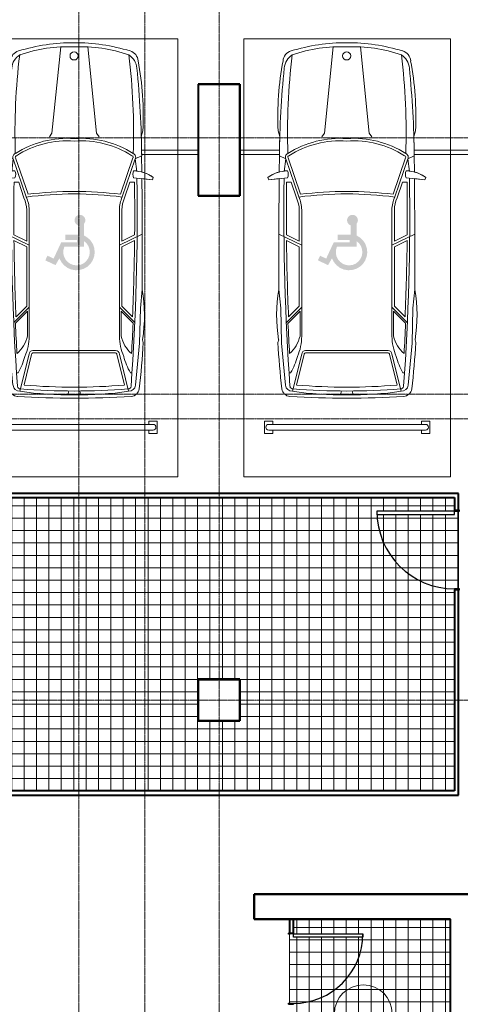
# Model space of a CAD drawing. Header units: millimetres. Extents: x 5617 to 131373, y -9330 to 158328.
# Tile 50 of 83: x 68646 to 73982, y 22619 to 34530. Entities that reach past the tile are written whole.
import ezdxf

# ---------------------------------------------------------------- set-up
doc = ezdxf.new("R2010")
doc.units = ezdxf.units.MM
doc.linetypes.add('ADSK_Линия сетки', pattern=[25, 20, -2.5, 0, -2.5])
doc.linetypes.add('Линия сетки', pattern=[25, 20, -2.5, 0, -2.5])
for name, color, linetype, lineweight in [('Двери', 7, 'Continuous', 18), ('Каркас_Импост', 7, 'Continuous', 30), ('Марки помещений', 7, 'Continuous', 20), ('Монтажный зазор', 7, 'Continuous', 30), ('Оси', 7, 'Continuous', 9), ('Панель', 7, 'Continuous', 30), ('Парковка', 7, 'Continuous', 18), ('Перекрытия', 7, 'Continuous', 18), ('Потолки', 7, 'Continuous', 18), ('Стены разрез', 7, 'Continuous', 40), ('Штриховка поверхностей', 7, 'Continuous', 18), ('Элементы узлов', 7, 'Continuous', 18)]:
    doc.layers.add(name, color=color, linetype=linetype, lineweight=lineweight)
pattern_1 = [(0, (0, 0), (0, 150), []), (90, (0, 0), (-150, 9e-15), [])]

# ---------------------------------------------------------------- blocks, each defined once
blk = doc.blocks.new('101_Дверь_Однопольная - _ПЧ_800х2000_ПХА_Пр-4596093-МКСС_LB01_-7_650__Кабельные конструкции_Лотки_4')
at = {"layer": 'Каркас_Импост', "color": 253, "true_color": 0xaaaaaa}
for p, q in [((-430, 25), (-420, 25)), ((-430, -35), (-430, 25)), ((-420, 25), (-420, -15)), ((420, 25), (430, 25)), ((420, -15), (420, 25)), ((430, 25), (430, -35)), ((-419, -35), (-430, -35)), ((-420, -15), (-419, -15)), ((-419, -15), (-419, -35)), ((419, -15), (420, -15)), ((419, -35), (419, -15)), ((430, -35), (419, -35))]:
    blk.add_line(p, q, dxfattribs=at)
at = {"layer": 'Монтажный зазор', "color": 253, "true_color": 0xaaaaaa}
for p, q in [((-431, 25), (-430, 25)), ((-431, -35), (-431, 25)), ((-430, 25), (-430, -35)), ((430, -35), (430, 25)), ((430, 25), (431, 25)), ((431, 25), (431, -35)), ((-430, -35), (-431, -35)), ((431, -35), (430, -35))]:
    blk.add_line(p, q, dxfattribs=at)
at = {"layer": 'Панель', "color": 253, "true_color": 0xaaaaaa}
for p, q in [((-420, 865), (-380, 865)), ((-420, 25), (-420, 865)), ((-380, 865), (-380, 25)), ((-380, 25), (-420, 25))]:
    blk.add_line(p, q, dxfattribs=at)
blk.add_arc((-420, 25), 840, 0, 90, dxfattribs=at)
blk = doc.blocks.new('101_Дверь_Однопольная - _ПЧ_900х2000_Помещение секц узлов_Л-4596098-МКСС_LB01_-7_650__Кабельные конструкции_Лотки_4')
at = {"layer": 'Каркас_Импост', "color": 253, "true_color": 0xaaaaaa}
for p, q in [((-470, 25), (-480, 25)), ((-480, 25), (-480, -35)), ((-470, -15), (-470, 25)), ((480, 25), (470, 25)), ((470, 25), (470, -15)), ((480, -35), (480, 25)), ((-480, -35), (-469, -35)), ((-469, -15), (-470, -15)), ((-469, -35), (-469, -15)), ((470, -15), (469, -15)), ((469, -15), (469, -35)), ((469, -35), (480, -35))]:
    blk.add_line(p, q, dxfattribs=at)
at = {"layer": 'Монтажный зазор', "color": 253, "true_color": 0xaaaaaa}
for p, q in [((-480, 25), (-481, 25)), ((-481, 25), (-481, -35)), ((-480, -35), (-480, 25)), ((481, 25), (480, 25)), ((480, 25), (480, -35)), ((481, -35), (481, 25)), ((-481, -35), (-480, -35)), ((480, -35), (481, -35))]:
    blk.add_line(p, q, dxfattribs=at)
at = {"layer": 'Панель', "color": 253, "true_color": 0xaaaaaa}
for p, q in [((470, 965), (430, 965)), ((430, 965), (430, 25)), ((470, 25), (470, 965)), ((430, 25), (470, 25))]:
    blk.add_line(p, q, dxfattribs=at)
blk.add_arc((470, 25), 940, 90, 180, dxfattribs=at)
blk = doc.blocks.new('199_Парковочные места 3 класса и МГН - МГН_М1-М3_-5632933-МКСС_LB01_-7_650__Кабельные конструкции_Лотки_4')
at = {"layer": 'Парковка'}
h = blk.add_hatch(color=256, dxfattribs=at)
h.paths.add_polyline_path([(1240, 2801), (1190, 2798), (1141, 2784), (1096, 2759), (1059, 2724), (1031, 2682), (1013, 2634), (1006, 2584), (1012, 2533), (1028, 2485), (1056, 2442), (1092, 2407), (1136, 2380), (1136, 2239), (1127, 2225), (1121, 2209), (1120, 2193), (1123, 2176), (1130, 2161), (1141, 2148), (1154, 2139), (1169, 2133), (1186, 2131), (1202, 2133), (1218, 2139), (1231, 2149), (1241, 2162), (1248, 2177), (1251, 2194), (1249, 2210), (1244, 2226), (1234, 2240), (1222, 2251), (1207, 2258), (1207, 2372), (1364, 2372), (1364, 2434), (1219, 2434), (1219, 2465), (1413, 2465), (1504, 2660), (1578, 2625), (1605, 2681), (1481, 2739), (1434, 2657), (1411, 2702), (1378, 2741), (1337, 2772), (1291, 2792)])
h.paths.add_polyline_path([(1222, 2742), (1262, 2738), (1300, 2724), (1333, 2701), (1360, 2671), (1378, 2635), (1387, 2596), (1385, 2555), (1374, 2517), (1136, 2517), (1136, 2448), (1106, 2475), (1083, 2509), (1070, 2547), (1066, 2587), (1072, 2626), (1089, 2663), (1113, 2695), (1145, 2720), (1182, 2736)])
at = {"layer": 'Парковка', "color": 253, "true_color": 0xaaaaaa}
for p, q in [((2500, 5300), (0, 5300)), ((0, 5300), (0, 0)), ((2500, 0), (2500, 5300)), ((250, 4775), (350, 4775)), ((250, 4625), (250, 4775)), ((350, 4735), (350, 4775)), ((2150, 4735), (2150, 4775)), ((2150, 4775), (2250, 4775)), ((2250, 4625), (2250, 4775)), ((300, 4735), (2200, 4735)), ((300, 4665), (2200, 4665)), ((350, 4625), (350, 4665)), ((2150, 4625), (2150, 4665)), ((250, 4625), (350, 4625)), ((2150, 4625), (2250, 4625)), ((0, 0), (2500, 0))]:
    blk.add_line(p, q, dxfattribs=at)
for centre, start, end in [((300, 4700), 90, 270), ((2200, 4700), 270, 90)]:
    blk.add_arc(centre, 35, start, end, dxfattribs=at)
at = {"layer": 'Элементы узлов', "color": 253, "true_color": 0xaaaaaa}
for p, q in [((1188, 4261), (1177, 4307)), ((1320, 4261), (1331, 4307)), ((512, 4192), (463, 3682)), ((708, 3817), (596, 4265)), ((738, 3820), (646, 4189)), ((1770, 3820), (1862, 4189)), ((1800, 3817), (1912, 4265)), ((1996, 4192), (2045, 3682)), ((574, 4042), (555, 4042)), ((1933, 4042), (1953, 4042)), ((1254, 3801), (754, 3801)), ((1254, 3771), (754, 3771)), ((1254, 3801), (1754, 3801)), ((1254, 3771), (1754, 3771)), ((419, 3676), (428, 3642)), ((428, 3642), (419, 3676)), ((463, 3682), (453, 3260)), ((688, 3297), (688, 3598)), ((708, 2069), (708, 3598)), ((1800, 2069), (1800, 3598)), ((1820, 3297), (1820, 3598)), ((2045, 3682), (2054, 3260)), ((2088, 3676), (2079, 3642)), ((2088, 3676), (2079, 3642)), ((708, 3249), (522, 3435)), ((688, 3297), (542, 3443)), ((678, 3237), (549, 3366)), ((1800, 3249), (1986, 3435)), ((1820, 3297), (1966, 3443)), ((1830, 3237), (1959, 3366)), ((453, 3260), (432, 3033)), ((678, 2516), (678, 3237)), ((1830, 2516), (1830, 3237)), ((2054, 3260), (2076, 3033)), ((678, 2516), (524, 2441)), ((1830, 2516), (1984, 2441)), ((708, 2497), (432, 2363)), ((678, 2449), (523, 2374)), ((678, 2069), (678, 2449)), ((1800, 2497), (2076, 2363)), ((1830, 2069), (1830, 2449)), ((1830, 2449), (1984, 2374)), ((515, 1453), (673, 1914)), ((580, 1736), (645, 1925)), ((1992, 1453), (1835, 1914)), ((1927, 1736), (1863, 1925)), ((543, 1440), (693, 1881)), ((1965, 1440), (1814, 1881)), ((298, 1678), (308, 1707)), ((298, 1678), (308, 1707)), ((308, 1707), (536, 1683)), ((308, 1707), (435, 1693)), ((580, 1736), (525, 1736)), ((1927, 1736), (1983, 1736)), ((2200, 1707), (1972, 1683)), ((2072, 1693), (2200, 1707)), ((2210, 1678), (2200, 1707)), ((2200, 1707), (2210, 1678)), ((436, 1612), (438, 1418)), ((438, 1418), (436, 1612)), ((515, 1453), (497, 1605)), ((1992, 1453), (2011, 1605)), ((2072, 1612), (2070, 1418)), ((2072, 1612), (2070, 1418)), ((515, 1453), (438, 1418)), ((1992, 1453), (2070, 1418)), ((422, 1114), (442, 1185)), ((422, 1114), (442, 1185)), ((953, 1186), (984, 1142)), ((984, 1142), (1090, 99)), ((1524, 1142), (1418, 99)), ((1555, 1186), (1524, 1142)), ((2085, 1114), (2065, 1185)), ((2065, 1185), (2085, 1114))]:
    blk.add_line(p, q, dxfattribs=at)
blk.add_circle((1256, 208), 49.6, dxfattribs=at)
for centre, radius, start, end in [((571, 4224), 103, 93.6407, 173.1165), ((571, 4224), 103, 93.6407, 173.1165), ((1250, -6442), 10791, 89.9787, 93.6407), ((1250, -6442), 10791, 89.9787, 93.6407), ((1185, 180), 4128, 89.0501, 98.2092), ((1258, -6442), 10791, 86.3593, 90.0213), ((1258, -6442), 10791, 86.3593, 90.0213), ((1322, 180), 4128, 81.7908, 90.9499), ((1937, 4224), 103, 6.8835, 86.3593), ((1937, 4224), 103, 6.8835, 86.3593), ((9206, 3182), 8801, 173.1165, 176.7833), ((9206, 3182), 8801, 173.1165, 176.7833), ((30000, 2118), 29508, 175.9457, 180.8366), ((593, 4184), 81.1, 87.5771, 174.3071), ((600, 4202), 33.8, 82.905, 175.9457), ((1254, -3792), 8054, 85.3719, 94.6281), ((1254, -2689), 6905, 84.9489, 95.0511), ((1908, 4202), 33.8, 4.0543, 97.095), ((1915, 4184), 81.1, 5.6929, 92.4229), ((-27492, 2118), 29508, 359.1634, 4.0543), ((-6698, 3182), 8801, 3.2167, 6.8835), ((-6698, 3182), 8801, 3.2167, 6.8835), ((-103, 3648), 783, 14.4186, 30.1446), ((2611, 3648), 783, 149.8554, 165.5814), ((104, 3598), 603, 359.9999, 24.0001), ((754, 3817), 46.1, 180, 270), ((754, 3817), 16.1, 170.2127, 270), ((1754, 3817), 16.1, 270, 9.7873), ((1754, 3817), 46.1, 270, 360), ((2403, 3598), 603, 155.9999, 180.0001), ((30000, 2118), 29488, 176.7104, 177.4243), ((270, 3492), 431, 14.2603, 47.5583), ((2238, 3492), 431, 132.4417, 165.7397), ((-27492, 2118), 29488, 2.5757, 3.2896), ((2198, 3346), 1794, 170.5335, 190.0508), ((2198, 3346), 1794, 170.5335, 190.0508), ((310, 3346), 1794, 349.9492, 9.4665), ((310, 3346), 1794, 349.9492, 9.4665), ((30000, 2118), 29478, 177.5739, 179.3716), ((-27492, 2118), 29478, 0.6284, 2.4261), ((122295, 2694), 121864, 179.84038, 180.47042), ((122295, 2694), 121864, 179.84038, 180.47042), ((-119787, 2694), 121864, 359.52958, 0.15962), ((-119787, 2694), 121864, 359.52958, 0.15962), ((30000, 2118), 29478, 179.5021, 180.7418), ((-27492, 2118), 29478, 359.2582, 0.4979), ((308, 2078), 370, 335.614, 358.6829), ((308, 2078), 400, 335.8269, 358.7333), ((2200, 2078), 400, 181.2667, 204.1731), ((2200, 2078), 370, 181.3171, 204.386), ((1254, 6445), 4567, 262.6911, 277.3091), ((1254, 6445), 4597, 262.9967, 277.0036), ((546, 2020), 422, 234.0334, 268.6551), ((546, 2020), 422, 234.0334, 254.9198), ((444, 1640), 101, 335.1844, 24.8156), ((2064, 1640), 101, 155.1844, 204.8156), ((1962, 2020), 422, 271.3449, 305.9666), ((1962, 2020), 422, 285.0802, 305.9666), ((555, 1432), 44.9, 152.0765, 249.8627), ((555, 1432), 14.9, 145.3433, 249.8627), ((1953, 1432), 14.9, 280.8242, 34.6567), ((1953, 1432), 44.9, 290.1373, 27.9235), ((12318, 1543), 11881, 180.5997, 185.7413), ((12318, 1543), 11881, 180.5997, 181.7231), ((8358, 1141), 7822, 178.1805, 186.9391), ((1172, 2380), 1175, 237.4377, 273.9819), ((1172, 2380), 1145, 237.4377, 274.0864), ((1335, 2380), 1145, 265.9136, 302.7696), ((1335, 2380), 1175, 266.0181, 302.5623), ((-5850, 1141), 7822, 353.0609, 1.8195), ((-9810, 1543), 11881, 354.2587, 359.4003), ((-9810, 1543), 11881, 358.2769, 359.4003), ((3991, 937), 3573, 177.157, 190.805), ((3991, 937), 3573, 177.157, 190.805), ((-1483, 937), 3573, 349.195, 2.843), ((-1483, 937), 3573, 349.195, 2.843), ((617, 279), 137, 184.9335, 253.1284), ((617, 279), 137, 184.9335, 253.1284), ((710, 376), 215, 185.7413, 236.8444), ((1797, 376), 215, 303.1556, 354.2587), ((1890, 279), 137, 286.8716, 355.0665), ((1890, 279), 137, 286.8716, 355.0665), ((1254, 2377), 2329, 253.1284, 269.9999), ((1254, 2377), 2329, 253.1284, 269.9999), ((1178, 1869), 1772, 250.7131, 272.4464), ((1329, 1869), 1772, 267.5536, 289.2869), ((1254, 2377), 2329, 270.0001, 286.8716), ((1254, 2377), 2329, 270.0001, 286.8716)]:
    blk.add_arc(centre, radius, start, end, dxfattribs=at)
blk = doc.blocks.new('135_SLK_GD_AR_rvt-1-МКСС_LB01_-7_650__Кабельные конструкции_Лотки_4')
at = {"layer": 'Штриховка поверхностей', "true_color": 0xaaaaaa}
h = blk.add_hatch(dxfattribs=at)
h.set_pattern_fill('FP_7', color=253, style=0, pattern_type=2)
h.set_pattern_definition(pattern_1)
h.paths.add_polyline_path([(120717, 23950), (121650, 23950), (121650, 24009), (121640, 24010), (121640, 24021), (121700, 24021), (121700, 24960), (121640, 24960), (121640, 24971), (121650, 24971), (121650, 29800), (118800, 29800), (118800, 23950)])
h.paths.add_polyline_path([(122786, 25200), (128800, 25200), (128800, 27645), (128850, 27646), (128850, 28584), (128800, 28585), (128800, 28750), (121700, 28750), (121700, 25200), (121922, 25200)])
h.paths.add_polyline_path([(125700, 26050), (125700, 26550), (126200, 26550), (126200, 26050)])
h.paths.add_polyline_path([(128550, 28545), (127860, 28545), (127860, 28585), (128800, 28584), (128800, 28545)])
h = blk.add_hatch(dxfattribs=at)
h.set_pattern_fill('FP_7', color=253, style=0, pattern_type=2)
h.set_pattern_definition(pattern_1)
h.paths.add_polyline_path([(128750, 20950), (128750, 23650), (126850, 23650), (126850, 23470), (126800, 23469), (126800, 22631), (126850, 22630), (126850, 20950), (126924, 20950)])
h.paths.add_polyline_path([(124255, 22450), (124295, 22450), (124295, 21610), (124255, 21610), (124255, 22007)])
h.paths.add_polyline_path([(126800, 20950), (126800, 22450), (125095, 22450), (125094, 22500), (124256, 22500), (124255, 22450), (124125, 22450), (124125, 20950)])
h.paths.add_polyline_path([(122786, 20950), (124075, 20950), (124075, 22450), (123945, 22450), (123944, 22500), (123106, 22500), (123105, 22450), (121400, 22450), (121400, 20950)])
h.paths.add_polyline_path([(121350, 20950), (121350, 22450), (121220, 22450), (121219, 22500), (120381, 22500), (120380, 22450), (118800, 22450), (118800, 20950), (120717, 20950)])
h.paths.add_polyline_path([(123945, 21610), (123905, 21610), (123905, 22450), (123945, 22450), (123945, 21947)])
h.paths.add_polyline_path([(121220, 21610), (121180, 21610), (121180, 22450), (121220, 22450)])
h.paths.add_polyline_path([(126850, 23430), (126850, 23470), (127690, 23470), (127690, 23430), (126924, 23430)])
at = {"layer": 'Перекрытия', "color": 253, "true_color": 0xaaaaaa}
for p, q in [((125700, 32950), (125700, 33750)), ((125700, 33750), (126200, 33750)), ((126200, 33750), (126200, 32950)), ((125011, 32950), (125700, 32950)), ((125700, 32900), (125012, 32900)), ((125700, 32400), (125700, 32900)), ((126200, 32950), (126681, 32950)), ((126680, 32900), (126200, 32900)), ((126200, 32900), (126200, 32400)), ((128311, 32950), (131350, 32950)), ((129300, 32900), (128312, 32900)), ((126200, 32400), (125700, 32400)), ((126375, 23650), (126375, 23950)), ((126375, 23950), (129050, 23950)), ((126800, 23650), (126375, 23650))]:
    blk.add_line(p, q, dxfattribs=at)
at = {"layer": 'Потолки', "color": 253, "true_color": 0xaaaaaa}
for p, q in [((128850, 27646), (128850, 28584)), ((125700, 26050), (125700, 26550)), ((125700, 26550), (126200, 26550)), ((126200, 26550), (126200, 26050)), ((126200, 26050), (125700, 26050)), ((128750, 23650), (126850, 23650)), ((128750, 20950), (128750, 23650)), ((126800, 23469), (126800, 22631))]:
    blk.add_line(p, q, dxfattribs=at)
at = {"layer": 'Стены разрез', "color": 253, "true_color": 0xaaaaaa}
for p, q in [((125700, 33752), (125698, 33752)), ((125698, 33752), (125698, 32398)), ((126202, 33752), (125700, 33752)), ((125700, 32400), (125700, 33750)), ((125700, 33750), (126200, 33750)), ((126200, 33750), (126200, 32400)), ((126202, 33750), (126202, 33752)), ((126202, 32398), (126202, 33750)), ((125698, 32398), (125700, 32398)), ((126200, 32400), (125700, 32400)), ((125700, 32398), (126200, 32398)), ((126200, 32398), (126202, 32398)), ((128800, 28800), (121700, 28800)), ((121700, 28750), (128800, 28750)), ((128850, 28800), (128800, 28800)), ((128800, 28750), (128800, 28596)), ((128850, 28596), (128850, 28800)), ((128800, 27634), (128800, 26900)), ((128850, 26900), (128850, 27634)), ((128800, 26900), (128800, 25200)), ((128850, 25150), (128850, 26900)), ((126200, 26552), (125698, 26552)), ((125698, 26552), (125698, 26550)), ((125698, 26550), (125698, 26050)), ((125700, 26050), (125700, 26550)), ((125700, 26550), (126200, 26550)), ((126202, 26552), (126200, 26552)), ((126200, 26550), (126200, 26050)), ((126202, 26048), (126202, 26552)), ((125698, 26050), (125698, 26048)), ((125698, 26048), (126200, 26048)), ((126200, 26050), (125700, 26050)), ((126200, 26048), (126202, 26048)), ((128800, 25200), (121700, 25200)), ((121700, 25150), (128800, 25150)), ((128800, 25150), (128850, 25150)), ((129052, 23952), (126373, 23952)), ((126373, 23952), (126373, 23950)), ((126373, 23950), (126373, 23650)), ((126373, 23950), (126373, 23650)), ((126375, 23950), (129050, 23950)), ((126375, 23650), (126375, 23950)), ((126375, 23650), (126375, 23950)), ((126373, 23650), (126373, 23648)), ((126373, 23648), (128748, 23648)), ((128750, 23650), (126375, 23650)), ((126800, 23650), (126800, 23481)), ((126850, 23650), (126800, 23650)), ((126850, 23481), (126850, 23650)), ((128748, 23648), (128748, 20952)), ((128750, 23648), (128750, 23650)), ((128750, 20952), (128750, 23648))]:
    blk.add_line(p, q, dxfattribs=at)
at = {"layer": 'Двери', "color": 253, "lineweight": 18, "true_color": 0xaaaaaa}
for name, p, rotation in [('101_Дверь_Однопольная - _ПЧ_900х2000_Помещение секц узлов_Л-4596098-МКСС_LB01_-7_650__Кабельные конструкции_Лотки_4', (128825, 28115), 89.99999999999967), ('101_Дверь_Однопольная - _ПЧ_800х2000_ПХА_Пр-4596093-МКСС_LB01_-7_650__Кабельные конструкции_Лотки_4', (126825, 23050), 270)]:
    blk.add_blockref(name, p, dxfattribs=dict(at, rotation=rotation))
at = {"layer": 'Парковка', "color": 253, "lineweight": 18, "true_color": 0xaaaaaa, "rotation": 180}
for p in [(125450, 34300), (128750, 34300)]:
    blk.add_blockref('199_Парковочные места 3 класса и МГН - МГН_М1-М3_-5632933-МКСС_LB01_-7_650__Кабельные конструкции_Лотки_4', p, dxfattribs=at)
blk = doc.blocks.new('050_Марка_Помещение - Номер Имя-620204-МКСС_LB01_-7_650__Кабельные конструкции_Лотки_4')
at = {"layer": 'Марки помещений'}
blk.add_circle((0, 0), 3.5, dxfattribs=at)

msp = doc.modelspace()

# ---------------------------------------------------------------- linework, layer by layer
at = {"layer": 'Оси', "linetype": 'Линия сетки'}
for p, q in [((69361.2, -8455.2), (69361.2, 59061.9)), ((70161.2, -8455.2), (70161.2, 59061.9)), ((71061.2, -8455.2), (71061.2, 59061.9))]:
    msp.add_line(p, q, dxfattribs=at)
at = {"layer": 'Оси', "linetype": 'ADSK_Линия сетки'}
for p, q in [((99418.7, 33100), (28101.2, 33100)), ((99418.7, 30000), (28101.2, 30000)), ((99418.7, 29700), (28101.2, 29700)), ((99418.7, 26300), (28101.2, 26300))]:
    msp.add_line(p, q, dxfattribs=at)

# ---------------------------------------------------------------- block references
at = {"lineweight": 5}
msp.add_blockref('135_SLK_GD_AR_rvt-1-МКСС_LB01_-7_650__Кабельные конструкции_Лотки_4', (-54888.8, 0), dxfattribs=at)
at = {"layer": 'Марки помещений', "xscale": 99.99999999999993, "yscale": 99.99999999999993, "zscale": 99.99999999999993}
msp.add_blockref('050_Марка_Помещение - Номер Имя-620204-МКСС_LB01_-7_650__Кабельные конструкции_Лотки_4', (72806.8, 22505.3), dxfattribs=at)

doc.saveas('drawing.dxf')
